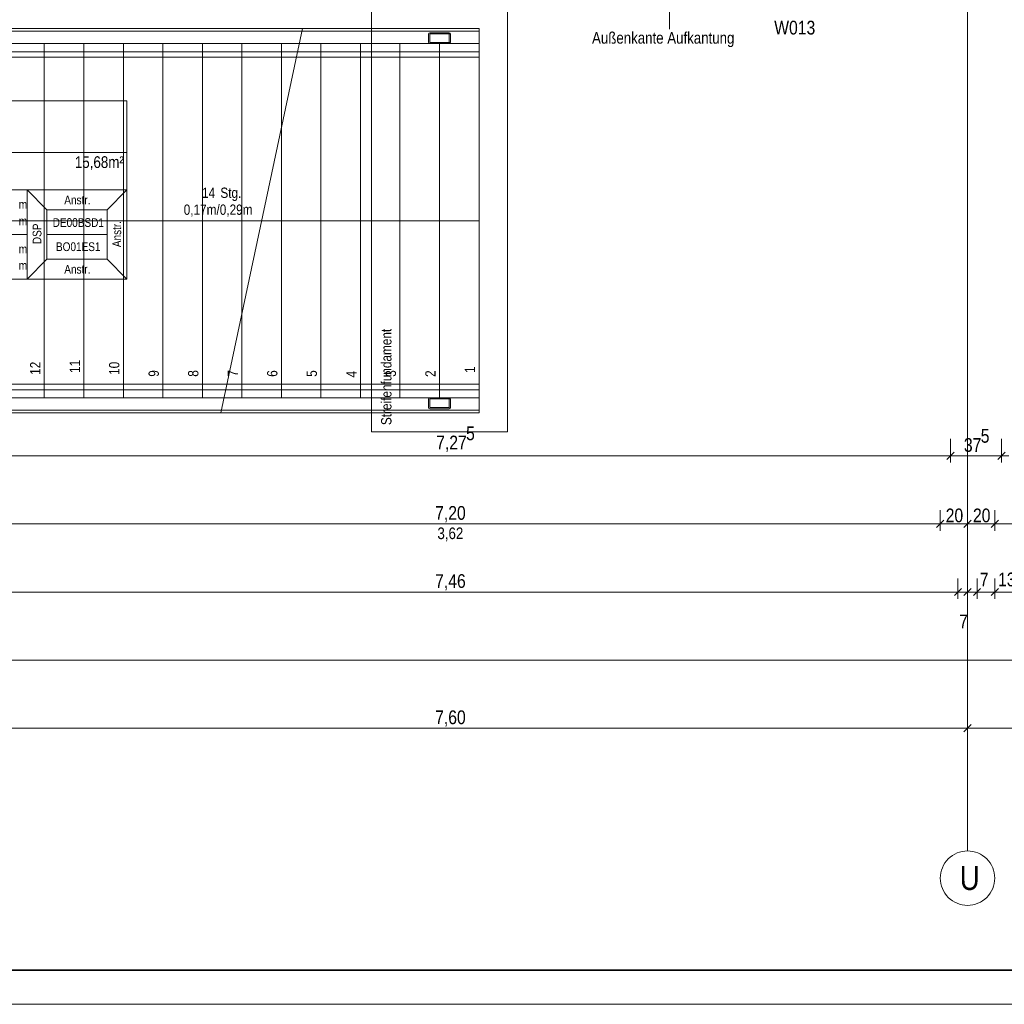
# Model space of a CAD drawing. Extents: x -500 to 300, y 62 to 1162.
# Tile 10 of 90: x -137 to 7, y 62 to 207. Entities that reach past the tile are written whole.
import ezdxf
from ezdxf.lldxf.tags import DXFTag

# ---------------------------------------------------------------- set-up
doc = ezdxf.new("R2010")
doc.units = 0
doc.layers.get('0').update_dxf_attribs({"lineweight": 13})
for name, color, linetype, lineweight, true_color in [('30 -35 Decken- 2.2 Treppen Außen', 7, 'Continuous', 9, 0x009999), ('70 -72 Beschriftung- 2 Beschriftung Bauteile', 7, 'Continuous', 9, 0x9999ff), ('70 -75 Raumstempel- 1 Raumstempel', 7, 'Continuous', 25, 0xff6600), ('70 -76 Bemaßung- 2 Allgemein', 9, 'Continuous', 5, 0x808080)]:
    doc.layers.add(name, color=color, linetype=linetype, lineweight=lineweight, true_color=true_color)
for name, color, linetype, lineweight in [('70 -71 Achsen- 1 Gebäudeachsen', 7, 'STRICHPUNKT2-A06G93K98I', 18), ('70 -75 Raumstempel- 3 Wandstempel', 7, 'Continuous', 50), ('iwb_Plankopf Rahmen', 7, 'Continuous', 35), ('Keine-1', 7, 'Continuous', 15)]:
    doc.layers.add(name, color=color, linetype=linetype, lineweight=lineweight)
doc.styles.get("Standard").update_dxf_attribs({"font": 'ARIALN.TTF'})
tags = doc.linetypes.add('fein_strichliert-A06G93KA8I', pattern=[4, 1, -2, 1]).pattern_tags.tags
tags[8:9] = [DXFTag(74, 4), DXFTag(75, 0), DXFTag(340, '0'), DXFTag(46, 0.0), DXFTag(50, 0.0), DXFTag(44, 0.0), DXFTag(45, 0.0)]
tags[6:7] = [DXFTag(74, 4), DXFTag(75, 0), DXFTag(340, '0'), DXFTag(46, 0.0), DXFTag(50, 0.0), DXFTag(44, 0.0), DXFTag(45, 0.0)]
tags[4:5] = [DXFTag(74, 4), DXFTag(75, 0), DXFTag(340, '0'), DXFTag(46, 0.0), DXFTag(50, 0.0), DXFTag(44, 0.0), DXFTag(45, 0.0)]
tags = doc.linetypes.add('STRICHPUNKT2-A06G93K98I', pattern=[12.7, 6.35, -3.175, 0, -3.175]).pattern_tags.tags
tags[10:11] = [DXFTag(74, 4), DXFTag(75, 0), DXFTag(340, '0'), DXFTag(46, 0.0), DXFTag(50, 0.0), DXFTag(44, 0.0), DXFTag(45, 0.0)]
tags[8:9] = [DXFTag(74, 4), DXFTag(75, 0), DXFTag(340, '0'), DXFTag(46, 0.0), DXFTag(50, 0.0), DXFTag(44, 0.0), DXFTag(45, 0.0)]
tags[6:7] = [DXFTag(74, 4), DXFTag(75, 0), DXFTag(340, '0'), DXFTag(46, 0.0), DXFTag(50, 0.0), DXFTag(44, 0.0), DXFTag(45, 0.0)]
tags[4:5] = [DXFTag(74, 4), DXFTag(75, 0), DXFTag(340, '0'), DXFTag(46, 0.0), DXFTag(50, 0.0), DXFTag(44, 0.0), DXFTag(45, 0.0)]

# ---------------------------------------------------------------- blocks, each defined once
blk = doc.blocks.new('Referenz-A06G93KB8I')
at = {"layer": '30 -35 Decken- 2.2 Treppen Außen', "color": 0, "linetype": 'fein_strichliert-A06G93KA8I', "lineweight": -2, "ltscale": 0.13}
for p, q in [((-95.9, 205.65), (-250.8, 205.65)), ((-95.99, 205.25), (-250.8, 205.25)), ((-95.9, 205.65), (-107.89, 149.25)), ((-250.8, 203.45), (-96.37, 203.45)), ((-133.8, 203.45), (-139.6, 203.45)), ((-128, 203.45), (-133.8, 203.45)), ((-133.8, 203.45), (-133.8, 151.45)), ((-122.2, 203.45), (-128, 203.45)), ((-128, 203.45), (-128, 151.45)), ((-116.4, 203.45), (-122.2, 203.45)), ((-122.2, 203.45), (-122.2, 151.45)), ((-110.6, 203.45), (-116.4, 203.45)), ((-116.4, 203.45), (-116.4, 151.45)), ((-104.8, 203.45), (-110.6, 203.45)), ((-110.6, 203.45), (-110.6, 151.45)), ((-104.8, 203.45), (-104.8, 163.81)), ((-99, 203.45), (-104.8, 203.45)), ((-96.37, 203.45), (-99, 203.45)), ((-99, 203.45), (-99, 191.1)), ((-96.63, 202.25), (-250.8, 202.25)), ((-250.8, 201.45), (-96.8, 201.45)), ((-101.9, 177.45), (-250.8, 177.45)), ((-250.8, 153.45), (-107, 153.45)), ((-107.17, 152.65), (-250.8, 152.65)), ((-250.8, 151.45), (-107.43, 151.45)), ((-133.8, 151.45), (-139.6, 151.45)), ((-128, 151.45), (-133.8, 151.45)), ((-122.2, 151.45), (-128, 151.45)), ((-116.4, 151.45), (-122.2, 151.45)), ((-110.6, 151.45), (-116.4, 151.45)), ((-110.6, 151.45), (-107.43, 151.45)), ((-107.81, 149.65), (-250.8, 149.65)), ((-250.8, 149.25), (-107.89, 149.25))]:
    blk.add_line(p, q, dxfattribs=at)
at = {"layer": '30 -35 Decken- 2.2 Treppen Außen', "color": 0, "linetype": 'Continuous', "lineweight": -2, "ltscale": 0.13}
for p, q in [((-95.9, 205.65), (-107.89, 149.25)), ((-70, 205.25), (-95.99, 205.25)), ((-70, 205.65), (-95.9, 205.65)), ((-70, 203.45), (-70, 205.65)), ((-70, 203.45), (-70, 205.25)), ((-93.2, 203.45), (-96.37, 203.45)), ((-96.37, 203.45), (-70, 203.45)), ((-87.4, 203.45), (-93.2, 203.45)), ((-93.2, 151.45), (-93.2, 203.45)), ((-87.4, 203.45), (-87.4, 151.45)), ((-81.6, 203.45), (-87.4, 203.45)), ((-81.6, 203.45), (-81.6, 151.45)), ((-75.8, 203.45), (-81.6, 203.45)), ((-75.8, 203.45), (-75.8, 151.45)), ((-70, 203.45), (-75.8, 203.45)), ((-70, 203.45), (-70, 151.45)), ((-96.8, 201.45), (-70, 201.45)), ((-70, 202.25), (-96.63, 202.25)), ((-70, 201.45), (-70, 202.25)), ((-99, 191.1), (-99, 151.45)), ((-70, 177.45), (-101.9, 177.45)), ((-104.8, 163.81), (-104.8, 151.45)), ((-107, 153.45), (-70, 153.45)), ((-70, 153.45), (-70, 152.65)), ((-70, 152.65), (-107.17, 152.65)), ((-107.43, 151.45), (-104.8, 151.45)), ((-70, 151.45), (-107.43, 151.45)), ((-104.8, 151.45), (-99, 151.45)), ((-99, 151.45), (-93.2, 151.45)), ((-87.4, 151.45), (-93.2, 151.45)), ((-81.6, 151.45), (-87.4, 151.45)), ((-75.8, 151.45), (-81.6, 151.45)), ((-70, 151.45), (-75.8, 151.45)), ((-70, 149.25), (-70, 151.45)), ((-70, 151.45), (-70, 149.65)), ((-107.89, 149.25), (-70, 149.25)), ((-70, 149.65), (-107.81, 149.65))]:
    blk.add_line(p, q, dxfattribs=at)
at = {"layer": '70 -71 Achsen- 1 Gebäudeachsen', "color": 0, "linetype": 'STRICHPUNKT2-A06G93K98I', "lineweight": -2, "ltscale": 0.13}
blk.add_line((1.7, 1084.39), (1.7, 84.95), dxfattribs=at)
at = {"layer": '70 -71 Achsen- 1 Gebäudeachsen', "color": 0, "linetype": 'Continuous', "lineweight": -2, "ltscale": 0.13}
for p, q in [((-1.13, 83.78), (-0.84, 84.05)), ((-0.84, 84.05), (-0.52, 84.28)), ((-0.52, 84.28), (-0.18, 84.48)), ((-0.18, 84.48), (0.17, 84.65)), ((0.17, 84.65), (0.54, 84.78)), ((0.54, 84.78), (0.92, 84.88)), ((0.92, 84.88), (1.31, 84.93)), ((1.31, 84.93), (1.7, 84.95)), ((1.7, 84.95), (2.09, 84.93)), ((2.09, 84.93), (2.48, 84.88)), ((2.48, 84.88), (2.86, 84.78)), ((2.86, 84.78), (3.23, 84.65)), ((3.23, 84.65), (3.59, 84.48)), ((3.59, 84.48), (3.92, 84.28)), ((3.92, 84.28), (4.24, 84.05)), ((4.24, 84.05), (4.53, 83.78)), ((-2.13, 82.11), (-1.99, 82.48)), ((-1.99, 82.48), (-1.83, 82.84)), ((-1.83, 82.84), (-1.62, 83.18)), ((-1.62, 83.18), (-1.39, 83.49)), ((-1.39, 83.49), (-1.13, 83.78)), ((4.53, 83.78), (4.79, 83.49)), ((4.79, 83.49), (5.03, 83.18)), ((5.03, 83.18), (5.23, 82.84)), ((5.23, 82.84), (5.4, 82.48)), ((5.4, 82.48), (5.53, 82.11)), ((-2.3, 80.95), (-2.28, 81.35)), ((-2.28, 80.56), (-2.3, 80.95)), ((-2.28, 81.35), (-2.22, 81.73)), ((-2.22, 81.73), (-2.13, 82.11)), ((5.53, 82.11), (5.62, 81.73)), ((5.62, 81.73), (5.68, 81.35)), ((5.68, 81.35), (5.7, 80.95)), ((5.7, 80.95), (5.68, 80.56)), ((-2.22, 80.17), (-2.28, 80.56)), ((-2.13, 79.79), (-2.22, 80.17)), ((-1.99, 79.42), (-2.13, 79.79)), ((5.53, 79.79), (5.4, 79.42)), ((5.62, 80.17), (5.53, 79.79)), ((5.68, 80.56), (5.62, 80.17)), ((-1.83, 79.07), (-1.99, 79.42)), ((-1.62, 78.73), (-1.83, 79.07)), ((-1.39, 78.42), (-1.62, 78.73)), ((-1.13, 78.13), (-1.39, 78.42)), ((-0.84, 77.86), (-1.13, 78.13)), ((4.53, 78.13), (4.24, 77.86)), ((4.79, 78.42), (4.53, 78.13)), ((5.03, 78.73), (4.79, 78.42)), ((5.23, 79.07), (5.03, 78.73)), ((5.4, 79.42), (5.23, 79.07)), ((-0.52, 77.63), (-0.84, 77.86)), ((-0.18, 77.43), (-0.52, 77.63)), ((0.17, 77.26), (-0.18, 77.43)), ((0.54, 77.13), (0.17, 77.26)), ((0.92, 77.03), (0.54, 77.13)), ((1.31, 76.97), (0.92, 77.03)), ((1.7, 76.95), (1.31, 76.97)), ((2.09, 76.97), (1.7, 76.95)), ((2.48, 77.03), (2.09, 76.97)), ((2.86, 77.13), (2.48, 77.03)), ((3.23, 77.26), (2.86, 77.13)), ((3.59, 77.43), (3.23, 77.26)), ((3.92, 77.63), (3.59, 77.43)), ((4.24, 77.86), (3.92, 77.63))]:
    blk.add_line(p, q, dxfattribs=at)
at = {"layer": '70 -72 Beschriftung- 2 Beschriftung Bauteile', "color": 0, "linetype": 'Continuous', "lineweight": -2, "ltscale": 0.13}
blk.add_line((-42.04, 212.86), (-42.04, 205.57), dxfattribs=at)
at = {"layer": '70 -75 Raumstempel- 1 Raumstempel', "color": 0, "lineweight": -2}
for p, q in [((-121.71, 195.03), (-158.03, 195.03)), ((-121.71, 168.89), (-121.71, 195.03)), ((-121.71, 187.44), (-158.03, 187.44)), ((-158.03, 181.96), (-136.31, 181.96)), ((-133.42, 179.07), (-136.31, 181.96)), ((-121.71, 181.96), (-136.31, 181.96)), ((-136.31, 181.96), (-136.31, 168.89)), ((-124.59, 179.07), (-121.71, 181.96)), ((-133.42, 171.79), (-133.42, 179.07)), ((-133.42, 179.07), (-124.59, 179.07)), ((-124.59, 171.79), (-124.59, 179.07)), ((-158.03, 175.43), (-136.31, 175.43)), ((-124.59, 175.43), (-133.42, 175.43)), ((-133.42, 171.79), (-136.31, 168.89)), ((-133.42, 171.79), (-124.59, 171.79)), ((-124.59, 171.79), (-121.71, 168.89)), ((-121.71, 168.89), (-158.03, 168.89))]:
    blk.add_line(p, q, dxfattribs=at)
at = {"layer": '70 -76 Bemaßung- 2 Allgemein', "color": 0, "linetype": 'Continuous', "lineweight": -2, "ltscale": 0.13}
for p, q in [((-0.8, 145.45), (-0.8, 141.95)), ((-0.8, 145.45), (-0.8, 141.95)), ((6.7, 145.45), (6.7, 141.95)), ((6.7, 145.45), (6.7, 141.95)), ((-0.27, 143.48), (-1.33, 142.42)), ((-1.33, 142.42), (-0.27, 143.48)), ((6.17, 142.42), (7.23, 143.48)), ((7.23, 143.48), (6.17, 142.42)), ((-1.86, 142.95), (-145.24, 142.95)), ((0.2, 142.95), (-1.86, 142.95)), ((-1.8, 142.95), (0.26, 142.95)), ((5.64, 142.95), (0.26, 142.95)), ((7.7, 142.95), (5.64, 142.95)), ((5.7, 142.95), (7.76, 142.95)), ((-2.3, 134.95), (-2.3, 131.95)), ((-2.3, 134.95), (-2.3, 131.95)), ((1.7, 134.95), (1.7, 131.95)), ((1.7, 134.95), (1.7, 131.95)), ((5.7, 134.95), (5.7, 131.95)), ((5.7, 134.95), (5.7, 131.95)), ((-2.83, 132.42), (-1.77, 133.48)), ((-1.77, 133.48), (-2.83, 132.42)), ((2.23, 133.48), (1.17, 132.42)), ((1.17, 132.42), (2.23, 133.48)), ((6.23, 133.48), (5.17, 132.42)), ((5.17, 132.42), (6.23, 133.48)), ((-3.36, 132.95), (-145.24, 132.95)), ((-1.8, 132.95), (-3.36, 132.95)), ((-2.8, 132.95), (-1.24, 132.95)), ((0.64, 132.95), (-1.24, 132.95)), ((2.2, 132.95), (0.64, 132.95)), ((1.2, 132.95), (2.76, 132.95)), ((4.64, 132.95), (2.76, 132.95)), ((6.2, 132.95), (4.64, 132.95)), ((5.2, 132.95), (6.76, 132.95)), ((76.5, 132.95), (6.76, 132.95)), ((0.3, 124.95), (0.3, 121.95)), ((0.3, 124.95), (0.3, 121.95)), ((1.7, 124.95), (1.7, 121.95)), ((1.7, 124.95), (1.7, 121.95)), ((3.1, 124.95), (3.1, 121.95)), ((3.1, 124.95), (3.1, 121.95)), ((5.7, 124.95), (5.7, 121.95)), ((5.7, 124.95), (5.7, 121.95)), ((-0.76, 122.95), (-147.84, 122.95)), ((-0.76, 122.95), (-1.82, 122.95)), ((0.8, 122.95), (-0.76, 122.95)), ((0.8, 122.95), (-0.76, 122.95)), ((0.64, 122.95), (-0.42, 122.95)), ((0.83, 123.48), (-0.23, 122.42)), ((0.83, 123.48), (-0.23, 122.42)), ((1.7, 122.95), (0.3, 122.95)), ((2.2, 122.95), (0.64, 122.95)), ((2.04, 122.95), (0.98, 122.95)), ((1.17, 122.42), (2.23, 123.48)), ((2.23, 123.48), (1.17, 122.42)), ((1.2, 122.95), (2.76, 122.95)), ((3.1, 122.95), (1.7, 122.95)), ((3.6, 122.95), (2.04, 122.95)), ((3.63, 123.48), (2.57, 122.42)), ((2.57, 122.42), (3.63, 123.48)), ((2.6, 122.95), (4.16, 122.95)), ((2.76, 122.95), (3.82, 122.95)), ((5.7, 122.95), (3.1, 122.95)), ((4.16, 122.95), (5.22, 122.95)), ((5.17, 122.42), (6.23, 123.48)), ((5.17, 122.42), (6.23, 123.48)), ((5.2, 122.95), (6.76, 122.95)), ((5.2, 122.95), (6.76, 122.95)), ((54.54, 122.95), (6.76, 122.95)), ((6.76, 122.95), (7.82, 122.95)), ((76.5, 112.95), (-301.24, 112.95)), ((1.7, 104.95), (1.7, 101.95)), ((1.7, 104.95), (1.7, 101.95)), ((0.64, 102.95), (-149.24, 102.95)), ((2.2, 102.95), (0.64, 102.95)), ((1.17, 102.42), (2.23, 103.48)), ((2.23, 103.48), (1.17, 102.42)), ((1.2, 102.95), (2.76, 102.95)), ((76.5, 102.95), (2.76, 102.95))]:
    blk.add_line(p, q, dxfattribs=at)
at = {"layer": 'Keine-1', "color": 0, "linetype": 'fein_strichliert-A06G93KA8I', "lineweight": -2, "ltscale": 0.13}
for p, q in [((-85.8, 146.45), (-85.8, 208.45)), ((-65.8, 208.45), (-65.8, 146.45)), ((-77.4, 204.85), (-77.4, 203.65)), ((-77.24, 204.85), (-77.24, 203.65)), ((-74.4, 205.05), (-77.2, 205.05)), ((-74.4, 204.89), (-77.2, 204.89)), ((-74.36, 203.65), (-74.36, 204.85)), ((-74.2, 203.65), (-74.2, 204.85)), ((-77.2, 203.61), (-74.4, 203.61)), ((-77.2, 203.45), (-74.4, 203.45)), ((-77.4, 150.05), (-77.4, 151.25)), ((-77.24, 150.05), (-77.24, 151.25)), ((-77.2, 151.45), (-74.4, 151.45)), ((-77.2, 151.29), (-74.4, 151.29)), ((-74.36, 151.25), (-74.36, 150.05)), ((-74.2, 151.25), (-74.2, 150.05)), ((-74.4, 150.01), (-77.2, 150.01)), ((-74.4, 149.85), (-77.2, 149.85)), ((-65.8, 146.45), (-85.8, 146.45))]:
    blk.add_line(p, q, dxfattribs=at)
for centre, major_axis in [((-77.2, 204.85), (0, 0.2)), ((-77.2, 204.85), (0, 0.04)), ((-74.4, 204.85), (0.2, 0)), ((-74.4, 204.85), (0.04, 0)), ((-77.2, 203.65), (-0.2, 0)), ((-77.2, 203.65), (-0.04, 0)), ((-74.4, 203.65), (0, -0.2)), ((-74.4, 203.65), (0, -0.04)), ((-77.2, 151.25), (0, 0.2)), ((-77.2, 151.25), (0, 0.04)), ((-74.4, 151.25), (0.2, 0)), ((-74.4, 151.25), (0.04, 0)), ((-77.2, 150.05), (-0.2, 0)), ((-77.2, 150.05), (-0.04, 0)), ((-74.4, 150.05), (0, -0.2)), ((-74.4, 150.05), (0, -0.04))]:
    blk.add_ellipse(centre, major_axis=major_axis, ratio=1, start_param=0, end_param=1.570796, dxfattribs=at)
at = {"layer": '30 -35 Decken- 2.2 Treppen Außen', "color": 0, "linetype": 'ByBlock', "lineweight": -2, "ltscale": 0.13, "char_height": 1.5103, "attachment_point": 1}
for s, insert, rotation in [('{\\fArial Narrow;14}', (-110.65, 182.31), 0.001), ('{\\fArial Narrow;Stg.}', (-107.96, 182.31), 0.001), ('{\\fArial Narrow;0,17m/0,29m}', (-113.34, 179.83), 0.001), ('{\\fArial Narrow;12}', (-135.88, 154.83), 90.001), ('{\\fArial Narrow;11}', (-130.08, 155.1), 90.001), ('{\\fArial Narrow;10}', (-124.3, 154.82), 90.001), ('{\\fArial Narrow;1}', (-72.08, 155.1), 90.001), ('{\\fArial Narrow;9}', (-118.5, 154.55), 90.001), ('{\\fArial Narrow;8}', (-112.7, 154.55), 90.001), ('{\\fArial Narrow;7}', (-106.88, 154.57), 90.001), ('{\\fArial Narrow;6}', (-101.1, 154.54), 90.001), ('{\\fArial Narrow;5}', (-95.3, 154.54), 90.001), ('{\\fArial Narrow;4}', (-89.48, 154.44), 90.001), ('{\\fArial Narrow;3}', (-83.7, 154.55), 90.001), ('{\\fArial Narrow;2}', (-77.88, 154.52), 90.001)]:
    blk.add_mtext(s, dxfattribs=dict(at, insert=insert, rotation=rotation))
at = {"layer": '70 -71 Achsen- 1 Gebäudeachsen', "color": 0, "linetype": 'Continuous', "lineweight": -2, "ltscale": 0.13, "insert": (0.57, 82.74), "char_height": 3.5241, "attachment_point": 1}
blk.add_mtext('{\\fArial Narrow;U}', dxfattribs=at)
at = {"layer": '70 -72 Beschriftung- 2 Beschriftung Bauteile', "color": 0, "linetype": 'Continuous', "lineweight": -2, "ltscale": 0.13, "insert": (-53.41, 205.14), "char_height": 1.7, "attachment_point": 1}
blk.add_mtext('{\\fArial Narrow;Außenkante Aufkantung}', dxfattribs=at)
at = {"layer": '70 -75 Raumstempel- 1 Raumstempel', "color": 0, "linetype": 'Continuous', "lineweight": -2, "ltscale": 0.13, "attachment_point": 1}
for s, insert, char_height, rotation in [('{\\fArial Narrow;Netto Raumfläche:}', (-157.17, 186.76), 1.7117, 0), ('{\\fArial Narrow;15,68m²}', (-129.32, 186.91), 1.7117, 0), ('{\\fArial Narrow;Anstr.}', (-130.87, 181.14), 1.2838, 0), ('{\\fArial Narrow;m}', (-137.55, 180.49), 1.2838, 0), ('{\\fArial Narrow;DE00BSD1}', (-132.57, 177.82), 1.2838, 0), ('{\\fArial Narrow;Anstr.}', (-123.81, 173.57), 1.2838, 90), ('{\\fArial Narrow;m}', (-137.55, 178.05), 1.2838, 0), ('{\\fArial Narrow;DSP}', (-135.51, 174.01), 1.2838, 90), ('{\\fArial Narrow;m}', (-137.55, 173.94), 1.2838, 0), ('{\\fArial Narrow;BO01ES1}', (-132.09, 174.28), 1.2838, 0), ('{\\fArial Narrow;m}', (-137.55, 171.53), 1.2838, 0), ('{\\fArial Narrow;Anstr.}', (-130.87, 170.97), 1.2838, 0)]:
    blk.add_mtext(s, dxfattribs=dict(at, insert=insert, char_height=char_height, rotation=rotation))
at = {"layer": '70 -75 Raumstempel- 3 Wandstempel', "color": 0, "linetype": 'Continuous', "lineweight": -2, "ltscale": 0.13, "insert": (-26.67, 206.8), "char_height": 2.0138, "attachment_point": 1}
blk.add_mtext('{\\fArial Narrow;W013}', dxfattribs=at)
at = {"layer": '70 -76 Bemaßung- 2 Allgemein', "color": 0, "linetype": 'Continuous', "lineweight": -2, "ltscale": 0.13, "attachment_point": 1}
for s, insert, char_height in [('{\\fArial Narrow;5}', (-71.9, 147.25), 2.0138), ('{\\fArial Narrow;5}', (3.64, 146.88), 2.0138), ('{\\fArial Narrow;7,27}', (-76.29, 145.9), 2.0138), ('{\\fArial Narrow;37}', (1.17, 145.54), 2.0138), ('{\\fArial Narrow;7,20}', (-76.44, 135.57), 2.0138), ('{\\fArial Narrow;20}', (-1.5, 135.2), 2.0138), ('{\\fArial Narrow;20}', (2.5, 135.2), 2.0138), ('{\\fArial Narrow;3,62}', (-76.1, 132.42), 1.7), ('{\\fArial Narrow;7}', (3.51, 125.78), 2.0138), ('{\\fArial Narrow;13}', (6.19, 125.8), 2.0138), ('{\\fArial Narrow;7,46}', (-76.44, 125.57), 2.0138), ('{\\fArial Narrow;7}', (0.47, 119.64), 2.0138), ('{\\fArial Narrow;7,60}', (-76.44, 105.57), 2.0138)]:
    blk.add_mtext(s, dxfattribs=dict(at, insert=insert, char_height=char_height))
at = {"layer": 'Keine-1', "color": 0, "linetype": 'Continuous', "lineweight": -2, "ltscale": 0.13, "insert": (-84.36, 147.45), "char_height": 1.5103, "attachment_point": 1, "rotation": 90}
blk.add_mtext('{\\fArial Narrow;Streifenfundament}', dxfattribs=at)

msp = doc.modelspace()

# ---------------------------------------------------------------- linework, layer by layer
at = {"layer": 'iwb_Plankopf Rahmen', "color": 8, "lineweight": 13, "ltscale": 0.13, "true_color": 0x808080}
msp.add_lwpolyline([(300.35, 62.43), (-499.65, 62.43), (-499.65, 1162.43), (300.35, 1162.43), (300.35, 62.43)], close=True, dxfattribs=at)
at = {"layer": 'iwb_Plankopf Rahmen', "ltscale": 0.35}
msp.add_lwpolyline([(-479.65, 67.43), (-479.65, 1157.43), (295.35, 1157.43), (295.35, 67.43), (-479.65, 67.43)], close=True, dxfattribs=at)

# ---------------------------------------------------------------- block references
at = {"color": 8, "lineweight": 13, "ltscale": 0.13, "true_color": 0x808080}
msp.add_blockref('Referenz-A06G93KB8I', (0, 0), dxfattribs=at)

doc.saveas('drawing.dxf')
